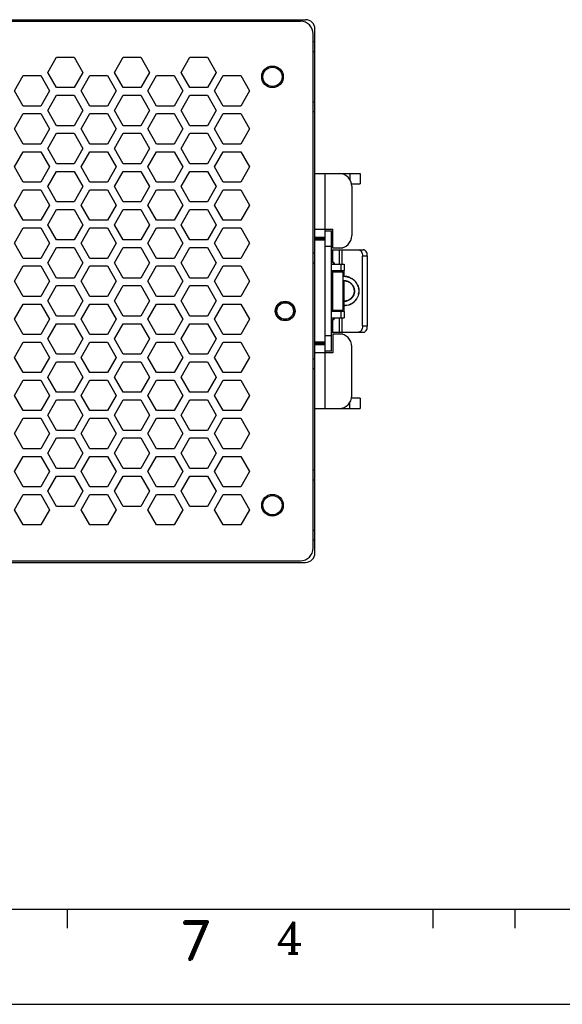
# Model space of a CAD drawing. Header units: inches. Extents: x 2700 to 4592, y -840 to -133.
# Tile 12 of 50: x 3376 to 3462, y -840 to -685. Entities that reach past the tile are written whole.
import ezdxf
from ezdxf.enums import TextEntityAlignment as Align

# ---------------------------------------------------------------- set-up
doc = ezdxf.new("R2010")
doc.units = ezdxf.units.IN
doc.header["$LTSCALE"] = 1.21
doc.header["$MEASUREMENT"] = 0
doc.layers.get('0').update_dxf_attribs({"linetype": 'CONTINUOUS'})
doc.layers.add('02___PRT_ALL_AXES', color=7, linetype='CONTINUOUS')
doc.layers.add('PAPER', color=7, linetype='CONTINUOUS')
doc.styles.add('ARIAL', font='arial.ttf')
doc.styles.add('ROMANC', font='romanc')
doc.styles.add('ROMAND', font='romand')

# ---------------------------------------------------------------- blocks, each defined once
blk = doc.blocks.new('A1')
at = {"layer": 'PAPER', "color": 3}
blk.add_line((15, 15), (826, 15), dxfattribs=at)
at = {"layer": 'PAPER', "color": 2}
blk.add_line((531.09, 15), (531.09, 12), dxfattribs=at)
at = {"layer": 'PAPER', "color": 4}
blk.add_line((0, 0), (841, 0), dxfattribs=at)
at = {"style": 'ARIAL'}
for tag, p, height in [('TITLE', (754.05, 50.95), 8), ('V', (597.3, 37.23), 2.5), ('XXXXXXXXXX', (740.68, 27.01), 6), ('00', (812.75, 22.3), 6), ('2________2', (733.31, 17.17), 3), ("XX/XX'XX", (787.08, 17.17), 3), ('--', (579.59, 17.41), 3), ('mm', (606.88, 17.02), 3), ('ADP-XX', (640.78, 17), 3)]:
    blk.add_attdef(tag, p, '', height=height, dxfattribs=at)
at = {"layer": 'PAPER', "color": 1, "style": 'ROMAND'}
blk.add_text('7', height=6, dxfattribs=at).set_placement((493.8, 10.04), align=Align.MIDDLE)

msp = doc.modelspace()

# ---------------------------------------------------------------- linework, layer by layer
at = {"color": 7, "linetype": 'Continuous'}
for p, q in [((3296.78, -685.17), (3420.58, -685.17)), ((3297.78, -684.92), (3421.38, -684.92)), ((3422.58, -768.17), (3422.58, -687.17)), ((3422.88, -768.92), (3422.88, -686.42)), ((3422.88, -688.42), (3422.58, -688.42)), ((3422.58, -689.92), (3422.88, -689.92)), ((3380.78, -693.22), (3382.17, -690.82)), ((3382.17, -690.82), (3384.94, -690.82)), ((3384.94, -690.82), (3386.32, -693.22)), ((3391.29, -693.22), (3392.67, -690.82)), ((3392.67, -690.82), (3395.44, -690.82)), ((3395.44, -690.82), (3396.83, -693.22)), ((3401.79, -693.22), (3403.18, -690.82)), ((3403.18, -690.82), (3405.95, -690.82)), ((3405.95, -690.82), (3407.33, -693.22)), ((3382.17, -695.62), (3380.78, -693.22)), ((3386.32, -693.22), (3384.94, -695.62)), ((3392.67, -695.62), (3391.29, -693.22)), ((3396.83, -693.22), (3395.44, -695.62)), ((3403.18, -695.62), (3401.79, -693.22)), ((3407.33, -693.22), (3405.95, -695.62)), ((3375.53, -696.12), (3376.91, -693.72)), ((3376.91, -693.72), (3379.68, -693.72)), ((3379.68, -693.72), (3381.07, -696.12)), ((3386.03, -696.12), (3387.42, -693.72)), ((3387.42, -693.72), (3390.19, -693.72)), ((3390.19, -693.72), (3391.57, -696.12)), ((3396.54, -696.12), (3397.92, -693.72)), ((3397.92, -693.72), (3400.69, -693.72)), ((3400.69, -693.72), (3402.08, -696.12)), ((3407.04, -696.12), (3408.43, -693.72)), ((3408.43, -693.72), (3411.2, -693.72)), ((3411.2, -693.72), (3412.58, -696.12)), ((3376.91, -698.52), (3375.53, -696.12)), ((3381.07, -696.12), (3379.68, -698.52)), ((3384.94, -695.62), (3382.17, -695.62)), ((3387.42, -698.52), (3386.03, -696.12)), ((3391.57, -696.12), (3390.19, -698.52)), ((3395.44, -695.62), (3392.67, -695.62)), ((3397.92, -698.52), (3396.54, -696.12)), ((3402.08, -696.12), (3400.69, -698.52)), ((3405.95, -695.62), (3403.18, -695.62)), ((3408.43, -698.52), (3407.04, -696.12)), ((3412.58, -696.12), (3411.2, -698.52)), ((3380.78, -699.22), (3382.17, -696.82)), ((3382.17, -696.82), (3384.94, -696.82)), ((3384.94, -696.82), (3386.32, -699.22)), ((3391.29, -699.22), (3392.67, -696.82)), ((3392.67, -696.82), (3395.44, -696.82)), ((3395.44, -696.82), (3396.83, -699.22)), ((3401.79, -699.22), (3403.18, -696.82)), ((3403.18, -696.82), (3405.95, -696.82)), ((3405.95, -696.82), (3407.33, -699.22)), ((3422.88, -697.92), (3422.58, -697.92)), ((3379.68, -698.52), (3376.91, -698.52)), ((3382.17, -701.62), (3380.78, -699.22)), ((3386.32, -699.22), (3384.94, -701.62)), ((3390.19, -698.52), (3387.42, -698.52)), ((3392.67, -701.62), (3391.29, -699.22)), ((3396.83, -699.22), (3395.44, -701.62)), ((3400.69, -698.52), (3397.92, -698.52)), ((3403.18, -701.62), (3401.79, -699.22)), ((3407.33, -699.22), (3405.95, -701.62)), ((3411.2, -698.52), (3408.43, -698.52)), ((3422.88, -699.42), (3422.58, -699.42)), ((3375.53, -702.12), (3376.91, -699.72)), ((3376.91, -699.72), (3379.68, -699.72)), ((3379.68, -699.72), (3381.07, -702.12)), ((3386.03, -702.12), (3387.42, -699.72)), ((3387.42, -699.72), (3390.19, -699.72)), ((3390.19, -699.72), (3391.57, -702.12)), ((3396.54, -702.12), (3397.92, -699.72)), ((3397.92, -699.72), (3400.69, -699.72)), ((3400.69, -699.72), (3402.08, -702.12)), ((3407.04, -702.12), (3408.43, -699.72)), ((3408.43, -699.72), (3411.2, -699.72)), ((3411.2, -699.72), (3412.58, -702.12)), ((3376.91, -704.52), (3375.53, -702.12)), ((3381.07, -702.12), (3379.68, -704.52)), ((3384.94, -701.62), (3382.17, -701.62)), ((3387.42, -704.52), (3386.03, -702.12)), ((3391.57, -702.12), (3390.19, -704.52)), ((3395.44, -701.62), (3392.67, -701.62)), ((3397.92, -704.52), (3396.54, -702.12)), ((3402.08, -702.12), (3400.69, -704.52)), ((3405.95, -701.62), (3403.18, -701.62)), ((3408.43, -704.52), (3407.04, -702.12)), ((3412.58, -702.12), (3411.2, -704.52)), ((3380.78, -705.22), (3382.17, -702.82)), ((3382.17, -702.82), (3384.94, -702.82)), ((3384.94, -702.82), (3386.32, -705.22)), ((3391.29, -705.22), (3392.67, -702.82)), ((3392.67, -702.82), (3395.44, -702.82)), ((3395.44, -702.82), (3396.83, -705.22)), ((3401.79, -705.22), (3403.18, -702.82)), ((3403.18, -702.82), (3405.95, -702.82)), ((3405.95, -702.82), (3407.33, -705.22)), ((3375.53, -708.12), (3376.91, -705.72)), ((3379.68, -704.52), (3376.91, -704.52)), ((3376.91, -705.72), (3379.68, -705.72)), ((3379.68, -705.72), (3381.07, -708.12)), ((3382.17, -707.62), (3380.78, -705.22)), ((3386.32, -705.22), (3384.94, -707.62)), ((3386.03, -708.12), (3387.42, -705.72)), ((3390.19, -704.52), (3387.42, -704.52)), ((3387.42, -705.72), (3390.19, -705.72)), ((3390.19, -705.72), (3391.57, -708.12)), ((3392.67, -707.62), (3391.29, -705.22)), ((3396.83, -705.22), (3395.44, -707.62)), ((3396.54, -708.12), (3397.92, -705.72)), ((3400.69, -704.52), (3397.92, -704.52)), ((3397.92, -705.72), (3400.69, -705.72)), ((3400.69, -705.72), (3402.08, -708.12)), ((3403.18, -707.62), (3401.79, -705.22)), ((3407.33, -705.22), (3405.95, -707.62)), ((3407.04, -708.12), (3408.43, -705.72)), ((3411.2, -704.52), (3408.43, -704.52)), ((3408.43, -705.72), (3411.2, -705.72)), ((3411.2, -705.72), (3412.58, -708.12)), ((3376.91, -710.52), (3375.53, -708.12)), ((3381.07, -708.12), (3379.68, -710.52)), ((3380.78, -711.22), (3382.17, -708.82)), ((3384.94, -707.62), (3382.17, -707.62)), ((3382.17, -708.82), (3384.94, -708.82)), ((3384.94, -708.82), (3386.32, -711.22)), ((3387.42, -710.52), (3386.03, -708.12)), ((3391.57, -708.12), (3390.19, -710.52)), ((3391.29, -711.22), (3392.67, -708.82)), ((3395.44, -707.62), (3392.67, -707.62)), ((3392.67, -708.82), (3395.44, -708.82)), ((3395.44, -708.82), (3396.83, -711.22)), ((3397.92, -710.52), (3396.54, -708.12)), ((3402.08, -708.12), (3400.69, -710.52)), ((3401.79, -711.22), (3403.18, -708.82)), ((3405.95, -707.62), (3403.18, -707.62)), ((3403.18, -708.82), (3405.95, -708.82)), ((3405.95, -708.82), (3407.33, -711.22)), ((3408.43, -710.52), (3407.04, -708.12)), ((3412.58, -708.12), (3411.2, -710.52)), ((3422.88, -709.17), (3429.98, -709.17)), ((3424.48, -746.17), (3424.48, -709.17)), ((3428.38, -709.17), (3428.38, -710.13)), ((3429.98, -709.17), (3429.98, -710.77)), ((3375.53, -714.12), (3376.91, -711.72)), ((3379.68, -710.52), (3376.91, -710.52)), ((3376.91, -711.72), (3379.68, -711.72)), ((3379.68, -711.72), (3381.07, -714.12)), ((3382.17, -713.62), (3380.78, -711.22)), ((3386.32, -711.22), (3384.94, -713.62)), ((3386.03, -714.12), (3387.42, -711.72)), ((3390.19, -710.52), (3387.42, -710.52)), ((3387.42, -711.72), (3390.19, -711.72)), ((3390.19, -711.72), (3391.57, -714.12)), ((3392.67, -713.62), (3391.29, -711.22)), ((3396.83, -711.22), (3395.44, -713.62)), ((3396.54, -714.12), (3397.92, -711.72)), ((3400.69, -710.52), (3397.92, -710.52)), ((3397.92, -711.72), (3400.69, -711.72)), ((3400.69, -711.72), (3402.08, -714.12)), ((3403.18, -713.62), (3401.79, -711.22)), ((3407.33, -711.22), (3405.95, -713.62)), ((3407.04, -714.12), (3408.43, -711.72)), ((3411.2, -710.52), (3408.43, -710.52)), ((3408.43, -711.72), (3411.2, -711.72)), ((3411.2, -711.72), (3412.58, -714.12)), ((3428.63, -710.77), (3429.98, -710.77)), ((3428.68, -711.17), (3428.68, -718.92)), ((3376.91, -716.52), (3375.53, -714.12)), ((3381.07, -714.12), (3379.68, -716.52)), ((3380.78, -717.22), (3382.17, -714.82)), ((3384.94, -713.62), (3382.17, -713.62)), ((3382.17, -714.82), (3384.94, -714.82)), ((3384.94, -714.82), (3386.32, -717.22)), ((3387.42, -716.52), (3386.03, -714.12)), ((3391.57, -714.12), (3390.19, -716.52)), ((3391.29, -717.22), (3392.67, -714.82)), ((3395.44, -713.62), (3392.67, -713.62)), ((3392.67, -714.82), (3395.44, -714.82)), ((3395.44, -714.82), (3396.83, -717.22)), ((3397.92, -716.52), (3396.54, -714.12)), ((3402.08, -714.12), (3400.69, -716.52)), ((3401.79, -717.22), (3403.18, -714.82)), ((3405.95, -713.62), (3403.18, -713.62)), ((3403.18, -714.82), (3405.95, -714.82)), ((3405.95, -714.82), (3407.33, -717.22)), ((3408.43, -716.52), (3407.04, -714.12)), ((3412.58, -714.12), (3411.2, -716.52)), ((3379.68, -716.52), (3376.91, -716.52)), ((3390.19, -716.52), (3387.42, -716.52)), ((3400.69, -716.52), (3397.92, -716.52)), ((3411.2, -716.52), (3408.43, -716.52)), ((3375.53, -720.12), (3376.91, -717.72)), ((3376.91, -717.72), (3379.68, -717.72)), ((3379.68, -717.72), (3381.07, -720.12)), ((3382.17, -719.62), (3380.78, -717.22)), ((3386.32, -717.22), (3384.94, -719.62)), ((3386.03, -720.12), (3387.42, -717.72)), ((3387.42, -717.72), (3390.19, -717.72)), ((3390.19, -717.72), (3391.57, -720.12)), ((3392.67, -719.62), (3391.29, -717.22)), ((3396.83, -717.22), (3395.44, -719.62)), ((3396.54, -720.12), (3397.92, -717.72)), ((3397.92, -717.72), (3400.69, -717.72)), ((3400.69, -717.72), (3402.08, -720.12)), ((3403.18, -719.62), (3401.79, -717.22)), ((3407.33, -717.22), (3405.95, -719.62)), ((3407.04, -720.12), (3408.43, -717.72)), ((3408.43, -717.72), (3411.2, -717.72)), ((3411.2, -717.72), (3412.58, -720.12)), ((3422.88, -717.92), (3425.68, -717.92)), ((3424.48, -718.17), (3425.48, -718.17)), ((3425.44, -717.92), (3425.67, -717.96)), ((3425.48, -737.17), (3425.48, -718.17)), ((3425.68, -720.92), (3425.68, -717.92)), ((3384.94, -719.62), (3382.17, -719.62)), ((3395.44, -719.62), (3392.67, -719.62)), ((3405.95, -719.62), (3403.18, -719.62)), ((3422.88, -719.17), (3424.48, -719.17)), ((3422.88, -719.42), (3424.48, -719.42)), ((3424.48, -719.67), (3422.88, -719.67)), ((3376.91, -722.52), (3375.53, -720.12)), ((3381.07, -720.12), (3379.68, -722.52)), ((3380.78, -723.22), (3382.17, -720.82)), ((3382.17, -720.82), (3384.94, -720.82)), ((3384.94, -720.82), (3386.32, -723.22)), ((3387.42, -722.52), (3386.03, -720.12)), ((3391.57, -720.12), (3390.19, -722.52)), ((3391.29, -723.22), (3392.67, -720.82)), ((3392.67, -720.82), (3395.44, -720.82)), ((3395.44, -720.82), (3396.83, -723.22)), ((3397.92, -722.52), (3396.54, -720.12)), ((3402.08, -720.12), (3400.69, -722.52)), ((3401.79, -723.22), (3403.18, -720.82)), ((3403.18, -720.82), (3405.95, -720.82)), ((3405.95, -720.82), (3407.33, -723.22)), ((3408.43, -722.52), (3407.04, -720.12)), ((3412.58, -720.12), (3411.2, -722.52)), ((3425.48, -720.67), (3424.48, -720.67)), ((3425.48, -721.17), (3430.49, -721.17)), ((3427.28, -720.92), (3425.68, -720.92)), ((3425.68, -723.17), (3425.68, -721.17)), ((3426.67, -721.17), (3426.67, -723.42)), ((3427.09, -721.17), (3427.09, -723.42)), ((3427.28, -720.92), (3427.28, -720.82)), ((3379.68, -722.52), (3376.91, -722.52)), ((3390.19, -722.52), (3387.42, -722.52)), ((3400.69, -722.52), (3397.92, -722.52)), ((3411.2, -722.52), (3408.43, -722.52)), ((3422.88, -721.72), (3422.58, -721.72)), ((3431.13, -722.17), (3430.36, -722.17)), ((3430.36, -733.17), (3430.36, -722.17)), ((3431.13, -733.17), (3431.13, -722.17)), ((3375.53, -726.12), (3376.91, -723.72)), ((3376.91, -723.72), (3379.68, -723.72)), ((3379.68, -723.72), (3381.07, -726.12)), ((3382.17, -725.62), (3380.78, -723.22)), ((3386.32, -723.22), (3384.94, -725.62)), ((3386.03, -726.12), (3387.42, -723.72)), ((3387.42, -723.72), (3390.19, -723.72)), ((3390.19, -723.72), (3391.57, -726.12)), ((3392.67, -725.62), (3391.29, -723.22)), ((3396.83, -723.22), (3395.44, -725.62)), ((3396.54, -726.12), (3397.92, -723.72)), ((3397.92, -723.72), (3400.69, -723.72)), ((3400.69, -723.72), (3402.08, -726.12)), ((3403.18, -725.62), (3401.79, -723.22)), ((3407.33, -723.22), (3405.95, -725.62)), ((3407.04, -726.12), (3408.43, -723.72)), ((3408.43, -723.72), (3411.2, -723.72)), ((3411.2, -723.72), (3412.58, -726.12)), ((3422.58, -723.22), (3422.88, -723.22)), ((3425.48, -723.42), (3427.48, -723.42)), ((3425.48, -724.42), (3427.48, -724.42)), ((3425.73, -723.17), (3425.73, -723.42)), ((3426.49, -724.67), (3426.49, -724.42)), ((3426.98, -724.42), (3426.98, -723.42)), ((3427.48, -723.42), (3427.48, -724.42)), ((3427.49, -725.37), (3427.49, -724.42)), ((3384.94, -725.62), (3382.17, -725.62)), ((3395.44, -725.62), (3392.67, -725.62)), ((3405.95, -725.62), (3403.18, -725.62)), ((3425.48, -724.67), (3427.28, -724.67)), ((3425.67, -730.67), (3425.67, -724.67)), ((3427.28, -724.67), (3427.28, -730.67)), ((3428.75, -725.75), (3428.75, -725.75)), ((3376.91, -728.52), (3375.53, -726.12)), ((3381.07, -726.12), (3379.68, -728.52)), ((3380.78, -729.22), (3382.17, -726.82)), ((3382.17, -726.82), (3384.94, -726.82)), ((3384.94, -726.82), (3386.32, -729.22)), ((3387.42, -728.52), (3386.03, -726.12)), ((3391.57, -726.12), (3390.19, -728.52)), ((3391.29, -729.22), (3392.67, -726.82)), ((3392.67, -726.82), (3395.44, -726.82)), ((3395.44, -726.82), (3396.83, -729.22)), ((3397.92, -728.52), (3396.54, -726.12)), ((3402.08, -726.12), (3400.69, -728.52)), ((3401.79, -729.22), (3403.18, -726.82)), ((3403.18, -726.82), (3405.95, -726.82)), ((3405.95, -726.82), (3407.33, -729.22)), ((3408.43, -728.52), (3407.04, -726.12)), ((3412.58, -726.12), (3411.2, -728.52)), ((3427.28, -726.17), (3427.49, -726.17)), ((3427.49, -726.67), (3427.28, -726.67)), ((3427.49, -730.92), (3427.49, -726.07)), ((3427.52, -726.07), (3427.52, -726.07)), ((3428.79, -726.74), (3428.79, -726.74)), ((3429.58, -726.72), (3429.58, -726.72)), ((3379.68, -728.52), (3376.91, -728.52)), ((3390.19, -728.52), (3387.42, -728.52)), ((3400.69, -728.52), (3397.92, -728.52)), ((3411.2, -728.52), (3408.43, -728.52)), ((3427.28, -728.67), (3427.49, -728.67)), ((3429.01, -728.15), (3429.01, -728.15)), ((3375.53, -732.12), (3376.91, -729.72)), ((3376.91, -729.72), (3379.68, -729.72)), ((3379.68, -729.72), (3381.07, -732.12)), ((3382.17, -731.62), (3380.78, -729.22)), ((3386.32, -729.22), (3384.94, -731.62)), ((3386.03, -732.12), (3387.42, -729.72)), ((3387.42, -729.72), (3390.19, -729.72)), ((3390.19, -729.72), (3391.57, -732.12)), ((3392.67, -731.62), (3391.29, -729.22)), ((3396.83, -729.22), (3395.44, -731.62)), ((3396.54, -732.12), (3397.92, -729.72)), ((3397.92, -729.72), (3400.69, -729.72)), ((3400.69, -729.72), (3402.08, -732.12)), ((3403.18, -731.62), (3401.79, -729.22)), ((3407.33, -729.22), (3405.95, -731.62)), ((3407.04, -732.12), (3408.43, -729.72)), ((3408.43, -729.72), (3411.2, -729.72)), ((3411.2, -729.72), (3412.58, -732.12)), ((3425.48, -730.67), (3427.28, -730.67)), ((3426.49, -730.92), (3426.49, -730.67)), ((3427.49, -729.17), (3427.28, -729.17)), ((3427.29, -729.96), (3427.28, -729.96)), ((3427.37, -729.97), (3427.36, -729.97)), ((3427.39, -729.27), (3427.38, -729.27)), ((3376.91, -734.52), (3375.53, -732.12)), ((3381.07, -732.12), (3379.68, -734.52)), ((3384.94, -731.62), (3382.17, -731.62)), ((3387.42, -734.52), (3386.03, -732.12)), ((3391.57, -732.12), (3390.19, -734.52)), ((3395.44, -731.62), (3392.67, -731.62)), ((3397.92, -734.52), (3396.54, -732.12)), ((3402.08, -732.12), (3400.69, -734.52)), ((3405.95, -731.62), (3403.18, -731.62)), ((3408.43, -734.52), (3407.04, -732.12)), ((3412.58, -732.12), (3411.2, -734.52)), ((3427.48, -730.92), (3425.48, -730.92)), ((3425.48, -731.92), (3427.48, -731.92)), ((3425.68, -734.17), (3425.68, -732.18)), ((3425.73, -731.92), (3425.73, -732.17)), ((3426.67, -731.92), (3426.67, -734.17)), ((3426.98, -731.92), (3426.98, -730.92)), ((3427.09, -731.92), (3427.09, -734.17)), ((3427.48, -730.92), (3427.48, -731.92)), ((3380.78, -735.22), (3382.17, -732.82)), ((3382.17, -732.82), (3384.94, -732.82)), ((3384.94, -732.82), (3386.32, -735.22)), ((3391.29, -735.22), (3392.67, -732.82)), ((3392.67, -732.82), (3395.44, -732.82)), ((3395.44, -732.82), (3396.83, -735.22)), ((3401.79, -735.22), (3403.18, -732.82)), ((3403.18, -732.82), (3405.95, -732.82)), ((3405.95, -732.82), (3407.33, -735.22)), ((3430.36, -733.17), (3431.13, -733.17)), ((3379.68, -734.52), (3376.91, -734.52)), ((3382.17, -737.62), (3380.78, -735.22)), ((3386.32, -735.22), (3384.94, -737.62)), ((3390.19, -734.52), (3387.42, -734.52)), ((3392.67, -737.62), (3391.29, -735.22)), ((3396.83, -735.22), (3395.44, -737.62)), ((3400.69, -734.52), (3397.92, -734.52)), ((3403.18, -737.62), (3401.79, -735.22)), ((3407.33, -735.22), (3405.95, -737.62)), ((3411.2, -734.52), (3408.43, -734.52)), ((3424.48, -734.67), (3425.48, -734.67)), ((3425.48, -734.17), (3430.49, -734.17)), ((3425.68, -734.42), (3427.28, -734.42)), ((3425.68, -734.42), (3425.68, -737.42)), ((3427.28, -734.52), (3427.28, -734.42)), ((3375.53, -738.12), (3376.91, -735.72)), ((3376.91, -735.72), (3379.68, -735.72)), ((3379.68, -735.72), (3381.07, -738.12)), ((3386.03, -738.12), (3387.42, -735.72)), ((3387.42, -735.72), (3390.19, -735.72)), ((3390.19, -735.72), (3391.57, -738.12)), ((3396.54, -738.12), (3397.92, -735.72)), ((3397.92, -735.72), (3400.69, -735.72)), ((3400.69, -735.72), (3402.08, -738.12)), ((3407.04, -738.12), (3408.43, -735.72)), ((3408.43, -735.72), (3411.2, -735.72)), ((3411.2, -735.72), (3412.58, -738.12)), ((3422.88, -735.67), (3424.48, -735.67)), ((3424.48, -735.92), (3422.88, -735.92)), ((3424.48, -736.17), (3422.88, -736.17)), ((3428.68, -744.17), (3428.68, -736.42)), ((3376.91, -740.52), (3375.53, -738.12)), ((3381.07, -738.12), (3379.68, -740.52)), ((3384.94, -737.62), (3382.17, -737.62)), ((3387.42, -740.52), (3386.03, -738.12)), ((3391.57, -738.12), (3390.19, -740.52)), ((3395.44, -737.62), (3392.67, -737.62)), ((3397.92, -740.52), (3396.54, -738.12)), ((3402.08, -738.12), (3400.69, -740.52)), ((3405.95, -737.62), (3403.18, -737.62)), ((3408.43, -740.52), (3407.04, -738.12)), ((3412.58, -738.12), (3411.2, -740.52)), ((3422.88, -738.42), (3422.58, -738.42)), ((3425.68, -737.42), (3422.88, -737.42)), ((3425.48, -737.17), (3424.48, -737.17)), ((3425.44, -737.42), (3425.67, -737.38)), ((3380.78, -741.22), (3382.17, -738.82)), ((3382.17, -738.82), (3384.94, -738.82)), ((3384.94, -738.82), (3386.32, -741.22)), ((3391.29, -741.22), (3392.67, -738.82)), ((3392.67, -738.82), (3395.44, -738.82)), ((3395.44, -738.82), (3396.83, -741.22)), ((3401.79, -741.22), (3403.18, -738.82)), ((3403.18, -738.82), (3405.95, -738.82)), ((3405.95, -738.82), (3407.33, -741.22)), ((3422.88, -739.92), (3422.58, -739.92)), ((3379.68, -740.52), (3376.91, -740.52)), ((3382.17, -743.62), (3380.78, -741.22)), ((3386.32, -741.22), (3384.94, -743.62)), ((3390.19, -740.52), (3387.42, -740.52)), ((3392.67, -743.62), (3391.29, -741.22)), ((3396.83, -741.22), (3395.44, -743.62)), ((3400.69, -740.52), (3397.92, -740.52)), ((3403.18, -743.62), (3401.79, -741.22)), ((3407.33, -741.22), (3405.95, -743.62)), ((3411.2, -740.52), (3408.43, -740.52)), ((3375.53, -744.12), (3376.91, -741.72)), ((3376.91, -741.72), (3379.68, -741.72)), ((3379.68, -741.72), (3381.07, -744.12)), ((3386.03, -744.12), (3387.42, -741.72)), ((3387.42, -741.72), (3390.19, -741.72)), ((3390.19, -741.72), (3391.57, -744.12)), ((3396.54, -744.12), (3397.92, -741.72)), ((3397.92, -741.72), (3400.69, -741.72)), ((3400.69, -741.72), (3402.08, -744.12)), ((3407.04, -744.12), (3408.43, -741.72)), ((3408.43, -741.72), (3411.2, -741.72)), ((3411.2, -741.72), (3412.58, -744.12)), ((3376.91, -746.52), (3375.53, -744.12)), ((3381.07, -744.12), (3379.68, -746.52)), ((3384.94, -743.62), (3382.17, -743.62)), ((3387.42, -746.52), (3386.03, -744.12)), ((3391.57, -744.12), (3390.19, -746.52)), ((3395.44, -743.62), (3392.67, -743.62)), ((3397.92, -746.52), (3396.54, -744.12)), ((3402.08, -744.12), (3400.69, -746.52)), ((3405.95, -743.62), (3403.18, -743.62)), ((3408.43, -746.52), (3407.04, -744.12)), ((3412.58, -744.12), (3411.2, -746.52)), ((3429.98, -744.57), (3428.63, -744.57)), ((3429.98, -744.57), (3429.98, -746.17)), ((3380.78, -747.22), (3382.17, -744.82)), ((3382.17, -744.82), (3384.94, -744.82)), ((3384.94, -744.82), (3386.32, -747.22)), ((3391.29, -747.22), (3392.67, -744.82)), ((3392.67, -744.82), (3395.44, -744.82)), ((3395.44, -744.82), (3396.83, -747.22)), ((3401.79, -747.22), (3403.18, -744.82)), ((3403.18, -744.82), (3405.95, -744.82)), ((3405.95, -744.82), (3407.33, -747.22)), ((3422.88, -746.17), (3429.98, -746.17)), ((3428.38, -746.17), (3428.38, -745.21)), ((3375.53, -750.12), (3376.91, -747.72)), ((3379.68, -746.52), (3376.91, -746.52)), ((3376.91, -747.72), (3379.68, -747.72)), ((3379.68, -747.72), (3381.07, -750.12)), ((3382.17, -749.62), (3380.78, -747.22)), ((3386.32, -747.22), (3384.94, -749.62)), ((3386.03, -750.12), (3387.42, -747.72)), ((3390.19, -746.52), (3387.42, -746.52)), ((3387.42, -747.72), (3390.19, -747.72)), ((3390.19, -747.72), (3391.57, -750.12)), ((3392.67, -749.62), (3391.29, -747.22)), ((3396.83, -747.22), (3395.44, -749.62)), ((3396.54, -750.12), (3397.92, -747.72)), ((3400.69, -746.52), (3397.92, -746.52)), ((3397.92, -747.72), (3400.69, -747.72)), ((3400.69, -747.72), (3402.08, -750.12)), ((3403.18, -749.62), (3401.79, -747.22)), ((3407.33, -747.22), (3405.95, -749.62)), ((3407.04, -750.12), (3408.43, -747.72)), ((3411.2, -746.52), (3408.43, -746.52)), ((3408.43, -747.72), (3411.2, -747.72)), ((3411.2, -747.72), (3412.58, -750.12)), ((3376.91, -752.52), (3375.53, -750.12)), ((3381.07, -750.12), (3379.68, -752.52)), ((3380.78, -753.22), (3382.17, -750.82)), ((3384.94, -749.62), (3382.17, -749.62)), ((3382.17, -750.82), (3384.94, -750.82)), ((3384.94, -750.82), (3386.32, -753.22)), ((3387.42, -752.52), (3386.03, -750.12)), ((3391.57, -750.12), (3390.19, -752.52)), ((3391.29, -753.22), (3392.67, -750.82)), ((3395.44, -749.62), (3392.67, -749.62)), ((3392.67, -750.82), (3395.44, -750.82)), ((3395.44, -750.82), (3396.83, -753.22)), ((3397.92, -752.52), (3396.54, -750.12)), ((3402.08, -750.12), (3400.69, -752.52)), ((3401.79, -753.22), (3403.18, -750.82)), ((3405.95, -749.62), (3403.18, -749.62)), ((3403.18, -750.82), (3405.95, -750.82)), ((3405.95, -750.82), (3407.33, -753.22)), ((3408.43, -752.52), (3407.04, -750.12)), ((3412.58, -750.12), (3411.2, -752.52)), ((3375.53, -756.12), (3376.91, -753.72)), ((3379.68, -752.52), (3376.91, -752.52)), ((3376.91, -753.72), (3379.68, -753.72)), ((3379.68, -753.72), (3381.07, -756.12)), ((3382.17, -755.62), (3380.78, -753.22)), ((3386.32, -753.22), (3384.94, -755.62)), ((3386.03, -756.12), (3387.42, -753.72)), ((3390.19, -752.52), (3387.42, -752.52)), ((3387.42, -753.72), (3390.19, -753.72)), ((3390.19, -753.72), (3391.57, -756.12)), ((3392.67, -755.62), (3391.29, -753.22)), ((3396.83, -753.22), (3395.44, -755.62)), ((3396.54, -756.12), (3397.92, -753.72)), ((3400.69, -752.52), (3397.92, -752.52)), ((3397.92, -753.72), (3400.69, -753.72)), ((3400.69, -753.72), (3402.08, -756.12)), ((3403.18, -755.62), (3401.79, -753.22)), ((3407.33, -753.22), (3405.95, -755.62)), ((3407.04, -756.12), (3408.43, -753.72)), ((3411.2, -752.52), (3408.43, -752.52)), ((3408.43, -753.72), (3411.2, -753.72)), ((3411.2, -753.72), (3412.58, -756.12)), ((3376.91, -758.52), (3375.53, -756.12)), ((3381.07, -756.12), (3379.68, -758.52)), ((3380.78, -759.22), (3382.17, -756.82)), ((3384.94, -755.62), (3382.17, -755.62)), ((3382.17, -756.82), (3384.94, -756.82)), ((3384.94, -756.82), (3386.32, -759.22)), ((3387.42, -758.52), (3386.03, -756.12)), ((3391.57, -756.12), (3390.19, -758.52)), ((3391.29, -759.22), (3392.67, -756.82)), ((3395.44, -755.62), (3392.67, -755.62)), ((3392.67, -756.82), (3395.44, -756.82)), ((3395.44, -756.82), (3396.83, -759.22)), ((3397.92, -758.52), (3396.54, -756.12)), ((3402.08, -756.12), (3400.69, -758.52)), ((3401.79, -759.22), (3403.18, -756.82)), ((3405.95, -755.62), (3403.18, -755.62)), ((3403.18, -756.82), (3405.95, -756.82)), ((3405.95, -756.82), (3407.33, -759.22)), ((3408.43, -758.52), (3407.04, -756.12)), ((3412.58, -756.12), (3411.2, -758.52)), ((3422.88, -755.92), (3422.58, -755.92)), ((3379.68, -758.52), (3376.91, -758.52)), ((3390.19, -758.52), (3387.42, -758.52)), ((3400.69, -758.52), (3397.92, -758.52)), ((3411.2, -758.52), (3408.43, -758.52)), ((3422.58, -757.42), (3422.88, -757.42)), ((3375.53, -762.12), (3376.91, -759.72)), ((3376.91, -759.72), (3379.68, -759.72)), ((3379.68, -759.72), (3381.07, -762.12)), ((3382.17, -761.62), (3380.78, -759.22)), ((3386.32, -759.22), (3384.94, -761.62)), ((3386.03, -762.12), (3387.42, -759.72)), ((3387.42, -759.72), (3390.19, -759.72)), ((3390.19, -759.72), (3391.57, -762.12)), ((3392.67, -761.62), (3391.29, -759.22)), ((3396.83, -759.22), (3395.44, -761.62)), ((3396.54, -762.12), (3397.92, -759.72)), ((3397.92, -759.72), (3400.69, -759.72)), ((3400.69, -759.72), (3402.08, -762.12)), ((3403.18, -761.62), (3401.79, -759.22)), ((3407.33, -759.22), (3405.95, -761.62)), ((3407.04, -762.12), (3408.43, -759.72)), ((3408.43, -759.72), (3411.2, -759.72)), ((3411.2, -759.72), (3412.58, -762.12)), ((3384.94, -761.62), (3382.17, -761.62)), ((3395.44, -761.62), (3392.67, -761.62)), ((3405.95, -761.62), (3403.18, -761.62)), ((3376.91, -764.52), (3375.53, -762.12)), ((3381.07, -762.12), (3379.68, -764.52)), ((3387.42, -764.52), (3386.03, -762.12)), ((3391.57, -762.12), (3390.19, -764.52)), ((3397.92, -764.52), (3396.54, -762.12)), ((3402.08, -762.12), (3400.69, -764.52)), ((3408.43, -764.52), (3407.04, -762.12)), ((3412.58, -762.12), (3411.2, -764.52)), ((3379.68, -764.52), (3376.91, -764.52)), ((3390.19, -764.52), (3387.42, -764.52)), ((3400.69, -764.52), (3397.92, -764.52)), ((3411.2, -764.52), (3408.43, -764.52)), ((3422.88, -765.42), (3422.58, -765.42)), ((3422.88, -766.92), (3422.58, -766.92)), ((3296.78, -770.17), (3420.58, -770.17)), ((3297.78, -770.42), (3421.38, -770.42))]:
    msp.add_line(p, q, dxfattribs=at)
for centre, radius in [((3416.18, -693.92), 1.52), ((3418.18, -730.82), 1.5), ((3418.18, -730.82), 1.3), ((3416.18, -761.42), 1.52)]:
    msp.add_circle(centre, radius, dxfattribs=at)
for centre, radius, start, end in [((3420.58, -687.17), 2, 0, 90), ((3421.38, -686.42), 1.5, 0, 90), ((3426.68, -711.17), 2, 0, 90), ((3426.68, -718.92), 2, 270, 0), ((3425.73, -722.92), 0.25, 180.0006, 270), ((3425.73, -723.42), 0.25, 359.9995, 90), ((3427.49, -727.66), 2.29, 90.0075, 95.0969), ((3427.48, -727.63), 2.25, 92.0545, 95.0847), ((3427.48, -727.62), 2.25, 93.8792, 95.0552), ((3427.49, -727.61), 2.24, 90.175, 90.3551), ((3427.49, -727.61), 2.24, 89.9972, 90.175), ((3427.49, -727.66), 2.29, 84.3009, 89.991), ((3427.49, -727.62), 2.25, 89.2277, 90.0227), ((3427.49, -727.62), 2.25, 87.5468, 90.0534), ((3427.49, -727.62), 2.25, 87.9211, 89.2269), ((3427.49, -727.62), 2.25, 85.0493, 87.542), ((3427.49, -727.63), 2.26, 84.3861, 86.0404), ((3427.49, -727.62), 2.25, 80.9981, 84.3845), ((3427.48, -727.7), 2.33, 77.2367, 82.1376), ((3427.49, -727.65), 2.28, 75.9902, 80.9889), ((3427.49, -727.65), 2.28, 78.463, 80.9206), ((3427.49, -727.64), 2.27, 77.4591, 80.2678), ((3427.49, -727.64), 2.27, 78.1126, 78.4614), ((3427.49, -727.64), 2.27, 76.8783, 78.1121), ((3427.48, -727.69), 2.32, 72.3413, 77.2378), ((3427.5, -727.62), 2.25, 75.3933, 77.4577), ((3427.49, -727.65), 2.28, 75.9451, 76.8784), ((3427.5, -727.62), 2.24, 74.127, 75.3911), ((3427.5, -727.62), 2.25, 72.7767, 74.8315), ((3427.5, -727.63), 2.26, 72.4318, 74.1265), ((3427.5, -727.62), 2.25, 70.3779, 72.7728), ((3427.5, -727.63), 2.26, 69.009, 70.4981), ((3427.51, -727.62), 2.24, 66.8204, 69.0082), ((3427.5, -727.65), 2.28, 57.45, 62.2706), ((3427.5, -727.64), 2.26, 52.6749, 57.7869), ((3427.48, -727.68), 2.31, 52.4133, 57.4499), ((3427.52, -727.62), 2.24, 55.2933, 56.6227), ((3427.5, -727.65), 2.27, 51.4155, 56.5184), ((3427.52, -727.63), 2.25, 54.0659, 55.0956), ((3427.52, -727.62), 2.24, 55.096, 55.2926), ((3427.51, -727.64), 2.26, 52.8541, 54.0658), ((3427.51, -727.64), 2.26, 51.7969, 54.094), ((3427.52, -727.63), 2.24, 50.4266, 51.7957), ((3427.51, -727.64), 2.26, 46.4546, 51.3973), ((3427.5, -727.66), 2.28, 46.6107, 48.6067), ((3427.51, -727.65), 2.27, 44.8977, 46.6097), ((3427.49, -727.69), 1.62, 91.4007, 97.2082), ((3427.49, -727.69), 1.62, 93.7765, 97.2846), ((3427.49, -727.67), 1.6, 84.536, 97.288), ((3427.49, -727.68), 1.61, 88.9415, 93.7788), ((3427.48, -727.65), 1.58, 88.7899, 92.1782), ((3427.49, -727.69), 1.62, 89.5936, 91.4017), ((3427.49, -727.69), 1.62, 88.8515, 89.3564), ((3427.49, -727.69), 1.62, 88.8974, 89.5935), ((3427.49, -727.69), 1.62, 86.8872, 88.7177), ((3427.48, -727.69), 1.62, 87.0828, 88.7978), ((3427.49, -727.69), 1.62, 85.6328, 88.8983), ((3427.48, -727.66), 1.59, 86.6179, 88.7919), ((3427.49, -727.66), 1.59, 87.7511, 88.9358), ((3427.48, -727.69), 1.62, 86.0183, 87.083), ((3427.48, -727.67), 1.6, 84.4793, 86.618), ((3427.48, -727.69), 1.62, 84.5371, 86.0182), ((3427.49, -727.68), 1.61, 84.6133, 85.6313), ((3427.48, -727.69), 1.62, 81.5779, 84.5372), ((3427.48, -727.68), 1.61, 81.2701, 84.4784), ((3427.49, -727.68), 1.61, 83.6005, 84.6133), ((3427.48, -727.69), 1.62, 79.6826, 82.6815), ((3427.48, -727.69), 1.62, 81.3738, 81.5774), ((3427.48, -727.69), 1.62, 80.5131, 81.3738), ((3427.48, -727.69), 1.62, 75.9273, 81.2693), ((3427.48, -727.69), 1.62, 78.3643, 80.5136), ((3427.48, -727.69), 1.62, 76.6186, 79.6829), ((3427.48, -727.69), 1.62, 77.5085, 79.1308), ((3427.48, -727.69), 1.62, 75.4447, 77.5409), ((3427.48, -727.69), 1.62, 77.0087, 77.5084), ((3427.48, -727.68), 1.61, 73.9018, 76.6185), ((3427.48, -727.68), 1.61, 70.6385, 75.9287), ((3427.48, -727.69), 1.62, 74.416, 75.4449), ((3427.48, -727.68), 1.61, 71.7196, 74.5054), ((3427.48, -727.69), 1.62, 73.2377, 74.416), ((3427.48, -727.69), 1.62, 71.5715, 73.2378), ((3427.48, -727.69), 1.62, 72.4079, 72.7996), ((3427.48, -727.69), 1.62, 70.9556, 72.4079), ((3427.48, -727.69), 1.62, 69.6839, 71.5716), ((3427.48, -727.69), 1.62, 68.4899, 71.7195), ((3427.48, -727.69), 1.62, 70.6688, 70.9556), ((3427.48, -727.69), 1.62, 69.9939, 70.6688), ((3427.49, -727.66), 1.59, 65.0832, 70.6401), ((3427.48, -727.69), 1.62, 65.8221, 68.4904), ((3427.48, -727.69), 1.62, 63.6981, 65.8221), ((3427.48, -727.69), 1.62, 61.0428, 63.6985), ((3427.47, -727.69), 1.62, 57.0671, 62.407), ((3427.48, -727.68), 1.61, 57.7944, 61.0436), ((3427.47, -727.69), 1.62, 54.2826, 60.0817), ((3427.49, -727.67), 1.6, 54.1843, 59.7354), ((3427.48, -727.69), 1.62, 52.9165, 57.0684), ((3427.47, -727.69), 1.62, 53.6954, 56.4803), ((3427.48, -727.68), 1.62, 48.9771, 54.1859), ((3427.47, -727.69), 1.62, 45.8375, 53.6949), ((3427.48, -727.68), 1.61, 51.4522, 52.9141), ((3427.47, -727.69), 1.62, 47.1249, 51.6758), ((3427.47, -727.68), 1.62, 43.5651, 48.9784), ((3427.48, -727.68), 1.62, 40.84, 47.1277), ((3427.47, -727.69), 1.62, 42.5249, 44.9657), ((3427.48, -727.67), 1.6, 41.5827, 44.1132), ((3427.48, -727.68), 1.61, 38.3573, 43.566), ((3427.47, -727.69), 1.62, 41.2849, 42.5251), ((3427.47, -727.68), 1.61, 39.1833, 41.5829), ((3427.47, -727.69), 1.62, 40.3847, 41.2849), ((3427.47, -727.68), 1.62, 36.7176, 40.3855), ((3427.47, -727.69), 1.62, 38.8683, 39.7012), ((3427.47, -727.68), 1.62, 35.5576, 39.1826), ((3427.47, -727.68), 1.62, 36.363, 37.8035), ((3427.47, -727.68), 1.62, 35.5693, 36.3631), ((3427.47, -727.68), 1.62, 32.1913, 35.5691), ((3427.47, -727.68), 1.62, 33.4275, 35.4221), ((3427.47, -727.68), 1.62, 32.8364, 35.508), ((3427.47, -727.68), 1.62, 30.7457, 33.4277), ((3427.47, -727.68), 1.62, 20.383, 32.8311), ((3427.47, -727.68), 1.62, 30.858, 32.1909), ((3427.46, -727.68), 1.62, 23.951, 29.2673), ((3427.47, -727.68), 1.62, 25.3122, 27.2402), ((3427.46, -727.68), 1.62, 21.7537, 25.3122), ((3427.47, -727.68), 1.62, 20.3367, 23.9507), ((3427.46, -727.68), 1.62, 20.2594, 21.8349), ((3427.46, -727.68), 1.62, 16.1771, 20.2594), ((3427.48, -727.68), 1.61, 18.3203, 20.3353), ((3427.46, -727.68), 1.62, 14.2974, 17.401), ((3427.47, -727.68), 1.62, 12.1142, 14.2973), ((3427.46, -727.67), 1.62, 9.4781, 12.752), ((3427.48, -727.67), 1.61, 8.5882, 12.1155), ((3427.46, -727.67), 1.62, 7.412, 9.4783), ((3427.51, -727.65), 2.27, 35.5037, 45.3623), ((3427.52, -727.65), 2.26, 35.5804, 39.6748), ((3427.5, -727.66), 2.28, 35.6247, 37.8846), ((3427.46, -727.69), 2.33, 31.7792, 35.5704), ((3427.47, -727.68), 2.32, 32.8048, 35.508), ((3427.48, -727.67), 2.31, 34.287, 35.4925), ((3427.53, -727.64), 2.25, 31.9427, 35.6453), ((3427.53, -727.64), 2.24, 34.4558, 35.5733), ((3427.47, -727.68), 2.31, 33.0356, 34.287), ((3427.46, -727.68), 2.33, 29.3008, 33.0337), ((3427.5, -727.66), 2.28, 26.103, 31.9268), ((3427.47, -727.68), 2.32, 26.8992, 31.7807), ((3427.46, -727.68), 2.33, 25.5799, 30.0641), ((3427.53, -727.65), 2.25, 25.4045, 28.1598), ((3427.54, -727.65), 2.24, 24.4721, 25.4012), ((3427.51, -727.66), 2.28, 21.304, 25.0486), ((3427.53, -727.65), 2.26, 23.2378, 24.4122), ((3427.54, -727.65), 2.25, 21.7259, 23.1191), ((3427.51, -727.66), 2.28, 20.7649, 21.3009), ((3427.54, -727.65), 2.24, 18.0516, 19.0243), ((3427.54, -727.65), 2.25, 16.8752, 18.0508), ((3427.54, -727.65), 2.24, 17.1647, 18.0522), ((3427.53, -727.66), 2.26, 15.6443, 17.1642), ((3427.54, -727.66), 2.25, 6.9864, 10.8473), ((3427.53, -727.66), 2.26, 5.7956, 6.9826), ((3427.47, -727.65), 1.62, 300.9568, 302.579), ((3427.47, -727.65), 1.62, 303.9636, 309.4657), ((3427.47, -727.65), 1.62, 310.94, 312.8046), ((3427.49, -727.68), 2.29, 298.9651, 325.1678), ((3427.47, -727.66), 1.62, 326.522, 330.6043), ((3427.47, -727.66), 1.62, 330.6042, 332.1797), ((3427.46, -727.66), 1.62, 332.0985, 335.657), ((3427.46, -727.66), 1.62, 334.2959, 339.6121), ((3427.47, -727.66), 1.62, 335.657, 337.585), ((3427.46, -727.66), 1.62, 337.0468, 341.2305), ((3427.46, -727.66), 1.62, 341.2158, 343.7725), ((3427.47, -727.66), 1.62, 341.2308, 342.3864), ((3427.47, -727.66), 1.62, 342.5002, 343.262), ((3427.46, -727.66), 1.62, 343.7722, 344.2955), ((3427.46, -727.66), 1.62, 344.2955, 345.903), ((3427.46, -727.67), 1.62, 350.1123, 352.2342), ((3427.52, -727.7), 2.25, 317.3312, 321.1921), ((3427.52, -727.7), 2.25, 320.0396, 324.8919), ((3427.51, -727.69), 2.27, 324.9031, 328.4739), ((3427.52, -727.69), 2.26, 325.9576, 327.1693), ((3427.53, -727.7), 2.25, 327.1692, 328.3955), ((3427.54, -727.7), 2.24, 328.3963, 329.1952), ((3427.53, -727.7), 2.25, 329.1951, 329.777), ((3427.53, -727.68), 2.26, 345.9241, 349.6434), ((3427.53, -727.68), 2.26, 349.4516, 353.4883), ((3427.54, -727.68), 2.24, 353.4953, 354.6559), ((3427.49, -727.67), 1.6, 262.6547, 269.9414), ((3427.49, -727.66), 1.61, 262.7371, 269.9681), ((3427.49, -727.65), 1.62, 262.7489, 269.9683), ((3427.49, -727.65), 1.62, 262.7462, 263.3111), ((3427.48, -727.7), 2.27, 264.9394, 265.6614), ((3427.48, -727.73), 2.25, 264.9158, 266.5971), ((3427.49, -727.68), 2.29, 264.8704, 269.95), ((3427.49, -727.65), 2.32, 264.9449, 269.9704), ((3427.49, -727.64), 2.33, 264.9439, 265.4045), ((3427.49, -727.66), 2.31, 264.933, 265.4085), ((3427.49, -727.65), 1.62, 263.2688, 266.2837), ((3427.49, -727.65), 1.62, 263.6379, 263.9435), ((3427.48, -727.7), 2.27, 265.6614, 265.9535), ((3427.49, -727.65), 1.62, 263.9436, 264.7332), ((3427.49, -727.65), 1.62, 264.7331, 268.5755), ((3427.48, -727.73), 2.24, 266.5982, 266.941), ((3427.48, -727.72), 2.25, 267.0469, 267.759), ((3427.49, -727.66), 1.61, 266.4095, 269.9136), ((3427.48, -727.71), 2.26, 267.7608, 270.075), ((3427.48, -727.72), 2.25, 268.1044, 268.5873), ((3427.48, -727.72), 2.25, 268.5875, 269.2811), ((3427.48, -727.71), 2.26, 269.2811, 270.018), ((3427.49, -727.67), 1.6, 269.9538, 280.9048), ((3427.48, -727.65), 1.62, 270.0618, 275.745), ((3427.49, -727.68), 1.59, 269.9154, 272.1282), ((3427.48, -727.65), 1.62, 270.0468, 270.7906), ((3427.48, -727.71), 2.26, 270.018, 270.886), ((3427.49, -727.69), 2.28, 269.9031, 273.2005), ((3427.49, -727.7), 2.27, 269.9322, 270.5843), ((3427.48, -727.65), 1.62, 270.7906, 271.3876), ((3427.48, -727.7), 2.27, 270.8868, 272.647), ((3427.48, -727.66), 1.61, 274.9007, 276.7121), ((3427.48, -727.66), 1.61, 276.7115, 276.8956), ((3427.48, -727.65), 1.62, 276.8976, 280.5163), ((3427.48, -727.65), 1.62, 278.0598, 283.7739), ((3427.48, -727.65), 1.62, 280.5155, 282.5221), ((3427.48, -727.65), 1.62, 282.5219, 285.8554), ((3427.5, -727.7), 2.27, 287.6806, 289.2566), ((3427.5, -727.72), 2.25, 290.272, 293.9482), ((3427.5, -727.69), 2.28, 293.797, 295.1578), ((3427.5, -727.7), 2.27, 293.9462, 295.2073), ((3427.5, -727.71), 2.26, 293.8281, 294.2055), ((3427.51, -727.72), 2.25, 294.2041, 296.2217), ((3427.5, -727.7), 2.27, 295.1579, 296.3276), ((3427.51, -727.71), 2.26, 296.328, 296.8841), ((3427.51, -727.71), 2.25, 296.8841, 297.5757), ((3427.52, -727.7), 2.26, 316.1404, 317.3275), ((3427.5, -727.68), 2.28, 318.097, 320.0428), ((3425.73, -732.42), 0.25, 90, 179.9994), ((3425.73, -731.92), 0.25, 270, 0.0005), ((3426.68, -736.42), 2, 0, 90), ((3426.68, -744.17), 2, 270, 0), ((3420.58, -768.17), 2, 270, 0), ((3421.38, -768.92), 1.5, 270, 0)]:
    msp.add_arc(centre, radius, start, end, dxfattribs=at)
for points, knots in [([(3429.72, -721.17), (3429.76, -721.17), (3429.85, -721.18), (3429.97, -721.24), (3430.08, -721.34), (3430.22, -721.51), (3430.33, -721.79), (3430.36, -722.04), (3430.36, -722.17)], [0, 0, 0, 0, 0.097442, 0.199927, 0.310951, 0.432319, 0.703566, 1, 1, 1, 1]), ([(3431.13, -722.17), (3431.13, -722.04), (3431.1, -721.79), (3430.98, -721.51), (3430.85, -721.34), (3430.74, -721.24), (3430.62, -721.18), (3430.53, -721.17), (3430.49, -721.17)], [0, 0, 0, 0, 0.296434, 0.567681, 0.689048, 0.800073, 0.902558, 1, 1, 1, 1]), ([(3427.71, -725.38), (3427.86, -725.4), (3428.15, -725.45), (3428.55, -725.62), (3428.92, -725.86), (3429.24, -726.16), (3429.49, -726.52), (3429.67, -726.92), (3429.78, -727.35), (3429.8, -727.78), (3429.73, -728.22), (3429.59, -728.63), (3429.37, -729.01), (3429.08, -729.35), (3428.74, -729.62), (3428.35, -729.82), (3427.92, -729.94), (3427.63, -729.97), (3427.49, -729.97)], [0, 0, 0, 0, 0.062506, 0.125, 0.187504, 0.25, 0.312503, 0.375001, 0.437502, 0.500003, 0.562501, 0.625004, 0.6875, 0.750004, 0.812499, 0.875005, 0.937496, 1, 1, 1, 1]), ([(3427.64, -726.08), (3427.74, -726.09), (3427.94, -726.13), (3428.32, -726.28), (3428.73, -726.6), (3429.04, -727.13), (3429.12, -727.75), (3428.98, -728.35), (3428.68, -728.77), (3428.36, -729.02), (3428.08, -729.16), (3427.79, -729.25), (3427.59, -729.27), (3427.49, -729.27)], [0, 0, 0, 0, 0.062682, 0.125352, 0.250141, 0.374931, 0.499722, 0.624512, 0.7493, 0.811971, 0.874653, 0.93732, 1, 1, 1, 1]), ([(3428.99, -727.12), (3429.03, -727.23), (3429.09, -727.48), (3429.09, -727.86), (3429, -728.23), (3428.83, -728.57), (3428.58, -728.86), (3428.27, -729.08), (3427.92, -729.22), (3427.67, -729.26), (3427.55, -729.27)], [0, 0, 0, 0, 0.124944, 0.249988, 0.374978, 0.499986, 0.625017, 0.749984, 0.875034, 1, 1, 1, 1]), ([(3429.01, -727.17), (3429.04, -727.29), (3429.09, -727.53), (3429.08, -727.89), (3428.99, -728.25), (3428.82, -728.58), (3428.58, -728.85), (3428.29, -729.07), (3427.95, -729.22), (3427.71, -729.26), (3427.58, -729.27)], [0, 0, 0, 0, 0.124957, 0.249993, 0.374988, 0.499976, 0.625016, 0.749972, 0.875012, 1, 1, 1, 1]), ([(3429.02, -727.2), (3429.05, -727.31), (3429.09, -727.53), (3429.09, -727.87), (3429.01, -728.2), (3428.87, -728.5), (3428.66, -728.77), (3428.41, -728.99), (3428.11, -729.15), (3427.9, -729.22), (3427.79, -729.24)], [0, 0, 0, 0, 0.124994, 0.250031, 0.374984, 0.500009, 0.625021, 0.749983, 0.875028, 1, 1, 1, 1]), ([(3430.36, -733.17), (3430.36, -733.3), (3430.33, -733.55), (3430.22, -733.83), (3430.08, -734), (3429.97, -734.1), (3429.85, -734.16), (3429.76, -734.17), (3429.72, -734.17)], [0, 0, 0, 0, 0.296434, 0.567681, 0.689048, 0.800073, 0.902558, 1, 1, 1, 1]), ([(3430.49, -734.17), (3430.53, -734.17), (3430.62, -734.16), (3430.74, -734.1), (3430.85, -734), (3430.98, -733.83), (3431.1, -733.55), (3431.13, -733.3), (3431.13, -733.17)], [0, 0, 0, 0, 0.097442, 0.199927, 0.310951, 0.432319, 0.703566, 1, 1, 1, 1])]:
    msp.add_open_spline(points, degree=3, knots=knots, dxfattribs=at)
at = {"layer": '02___PRT_ALL_AXES', "color": 7, "linetype": 'Continuous'}
for centre, radius in [((3416.18, -693.92), 1.7), ((3418.18, -730.82), 1.55), ((3416.18, -761.42), 1.7)]:
    msp.add_circle(centre, radius, dxfattribs=at)
at = {"layer": 'PAPER', "color": 2}
for p, q in [((3383.85, -825.05), (3383.85, -828.05)), ((3454.35, -825.05), (3454.35, -828.05))]:
    msp.add_line(p, q, dxfattribs=at)
at = {"layer": 'PAPER', "color": 4}
msp.add_line((3157.35, -840.05), (3751.35, -840.05), dxfattribs=at)
msp.add_line((3157.35, -840.05), (3751.35, -840.05), dxfattribs=at)

# ---------------------------------------------------------------- block references
msp.add_blockref('A1', (2910.35, -840.05))

# ---------------------------------------------------------------- texts
at = {"layer": 'PAPER', "color": 1, "style": 'ROMANC'}
msp.add_text('4', height=5, dxfattribs=at).set_placement((3418.91, -829.56), align=Align.MIDDLE)

doc.saveas('drawing.dxf')
